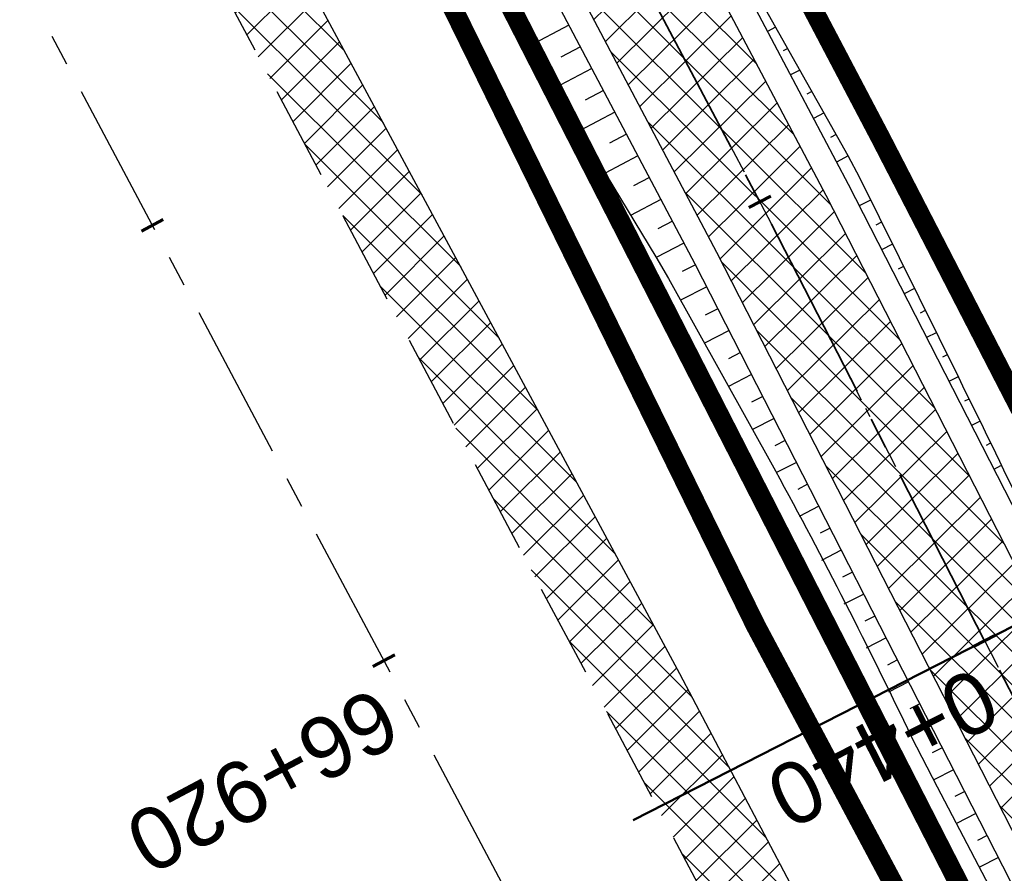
# Model space of a CAD drawing. Header units: metres. Extents: x 7529682 to 7533711, y 5721195 to 5727842.
# Tile 210 of 232: x 7529903 to 7529923, y 5727404 to 5727421. Entities that reach past the tile are written whole.
import ezdxf

# ---------------------------------------------------------------- set-up
doc = ezdxf.new("R2010")
doc.units = ezdxf.units.M
for name, pattern in [('817-dzialki-09-05-04$0$HIDDEN', [0.375, 0.25, -0.125]), ('ACAD_ISO05W100', [33, 24, -3, 0, -3, 0, -3]), ('CENTER', [50.800000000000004, 31.75, -6.35, 6.35, -6.35]), ('CENTER2', [28.575000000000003, 19.05, -3.175, 3.175, -3.175]), ('HIDDEN', [9.524999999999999, 6.35, -3.175])]:
    doc.linetypes.add(name, pattern=pattern)
for name, color, linetype in [('C-DROGI-SYTUACJA', 7, 'Continuous'), ('C-DROGI-SYTUACJA-ETYKIETY', 7, 'Continuous'), ('D-hatch-pobocza', 131, 'Continuous'), ('D-pobocza', 60, 'Continuous'), ('D-rowy', 160, 'Continuous'), ('D-skarpa', 2, 'Continuous'), ('D-skarpa-kreskowanie', 2, 'Continuous')]:
    doc.layers.add(name, color=color, linetype=linetype)
for name, color, linetype, lineweight, true_color in [('D-hatch-ciag-pieszo-rowerowy', 7, 'Continuous', 13, 0xff9f80), ('D-LR-etap-III', 7, '817-dzialki-09-05-04$0$HIDDEN', 50, 0x00008f), ('D-przekroje-pop', 7, 'Continuous', 50, 0x000099)]:
    doc.layers.add(name, color=color, linetype=linetype, lineweight=lineweight, true_color=true_color)
for name, color, linetype, lineweight in [('D-krawędzie', 3, 'Continuous', 30), ('D-obrzeża', 2, 'Continuous', 30), ('D-oś', 10, 'CENTER', 30), ('D-pas-drogowy', 7, 'ACAD_ISO05W100', 50)]:
    doc.layers.add(name, color=color, linetype=linetype, lineweight=lineweight)
doc.layers.add('poprzeczki', color=7, linetype='Continuous', true_color=0x0000c7)
doc.styles.get("Standard").update_dxf_attribs({"font": 'arial.ttf'})
pattern_1 = [(45, (0, 0), (-0.3367596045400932, 0.3367596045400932), []), (135, (0, 0), (-0.3367596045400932, -0.3367596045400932), [])]

# ---------------------------------------------------------------- blocks, each defined once
blk = doc.blocks.new('AeccTickLine')
at = {"color": 0, "linetype": 'ByBlock', "lineweight": -2}
blk.add_line((0, 1), (-3.673819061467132e-16, -1), dxfattribs=at)

msp = doc.modelspace()

# ---------------------------------------------------------------- hatches: boundary and pattern name
at = {"layer": 'D-hatch-ciag-pieszo-rowerowy'}
h = msp.add_hatch(dxfattribs=at)
h.set_pattern_fill('ANSI37', color=256, scale=0.15, style=0)
h.set_pattern_definition(pattern_1)
h.paths.add_polyline_path([(7529994.11508678, 5727270.0391609), (7529996.408954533, 5727271.048217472), (7529995.888253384, 5727272.039619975), (7529987.333471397, 5727287.899702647), (7529970.790697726, 5727319.397850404), (7529945.389643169, 5727367.318233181), (7529919.647431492, 5727417.711194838), (7529903.693489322, 5727447.920977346), (7529879.893539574, 5727492.595202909), (7529862.564623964, 5727525.261605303), (7529859.535583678, 5727525.636840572), (7529877.686080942, 5727491.421690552), (7529901.484939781, 5727446.749512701), (7529917.428826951, 5727416.558769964), (7529943.171910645, 5727366.164101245), (7529968.579597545, 5727318.231206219), (7529985.12658502, 5727286.725035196), (7529993.681375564, 5727270.864936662)])
at = {"layer": 'D-hatch-pobocza'}
h = msp.add_hatch(dxfattribs=at)
h.set_pattern_fill('ANSI37', color=256, scale=0.15, style=0)
h.set_pattern_definition(pattern_1)
h.paths.add_polyline_path([(7529905.34, 5727429.09), (7529892.28, 5727453.58), (7529881.53, 5727473.69), (7529872.269999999, 5727491.4), (7529857.46, 5727519.14), (7529841.38, 5727549.79), (7529827.75, 5727575.78), (7529816.4, 5727596.89), (7529800.429999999, 5727627.4), (7529788.07, 5727650.98), (7529775.849999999, 5727673.83), (7529761.3, 5727701.31), (7529749.889999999, 5727722.83), (7529745.5, 5727731.66), (7529738.971069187, 5727744.084810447), (7529737.464618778, 5727743.315650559), (7529742.212649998, 5727734.301517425), (7529762.326041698, 5727696.273621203), (7529777.784920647, 5727667.006134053), (7529799.321516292, 5727626.300085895), (7529822.193292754, 5727583.155579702), (7529846.923978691, 5727536.347271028), (7529864.751945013, 5727502.662709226), (7529900.458527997, 5727434.964956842), (7529935.352393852, 5727369.308325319), (7529971.475882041, 5727300.786382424), (7529988.360755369, 5727268.841161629), (7529990.28, 5727268.6), (7529990.329092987, 5727268.617154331), (7529981.66, 5727284.96), (7529968.42, 5727309.6), (7529956.4, 5727332.85), (7529943.519999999, 5727357.04), (7529932.32, 5727378.32), (7529916.679999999, 5727408.01)])

# ---------------------------------------------------------------- linework, layer by layer
at = {"layer": 'C-DROGI-SYTUACJA', "color": 10, "linetype": 'CENTER2', "lineweight": 35, "ltscale": 0.2}
msp.add_lwpolyline([(7529714.300950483, 5727795.86512735), (7529735.168602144, 5727756.456040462, 0.0716576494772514), (7529738.528915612, 5727751.847762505), (7529739.732493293, 5727750.61426134, -0.07178523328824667), (7529743.097556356, 5727745.997008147), (7529747.739097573, 5727737.220568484), (7529774.913247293, 5727685.824910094), (7529793.854917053, 5727649.915480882), (7529812.379946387, 5727615.415072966), (7529837.756510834, 5727568.892090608), (7529857.658142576, 5727531.843343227), (7529878.789810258, 5727492.00844673), (7529902.589214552, 5727447.335245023), (7529918.538129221, 5727417.134982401), (7529944.280776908, 5727366.741167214), (7529969.685147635, 5727318.814528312), (7529986.230028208, 5727287.312368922), (7529994.784814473, 5727271.452278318), (7530014.918624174, 5727233.117987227)], format="xyb", dxfattribs=at)
at = {"layer": 'D-krawędzie', "linetype": 'HIDDEN', "ltscale": 0.3}
msp.add_lwpolyline([(7529737.464618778, 5727743.315650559), (7529742.212649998, 5727734.301517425), (7529762.326041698, 5727696.273621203), (7529777.784920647, 5727667.006134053), (7529799.321516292, 5727626.300085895), (7529822.193292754, 5727583.155579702), (7529846.923978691, 5727536.347271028), (7529864.751945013, 5727502.662709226), (7529900.458527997, 5727434.964956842), (7529935.352393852, 5727369.308325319), (7529971.475882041, 5727300.786382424), (7530006.701701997, 5727234.141132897)], dxfattribs=at)
at = {"layer": 'D-LR-etap-III', "ltscale": 10, "flags": 128}
msp.add_lwpolyline([(7531750.474471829, 5723895.103125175, 0.4, 0.4, 0), (7531750.505, 5723895.13, 0.4, 0.4, 0), (7531682.71, 5724022.92, 0.4, 0.4, 0), (7531619.177023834, 5724147.203692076, 0.4, 0.4, 0), (7531592.308960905, 5724198.48863389, 0.4, 0.4, 0), (7531553.263875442, 5724272.918564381, 0.4, 0.4, 0), (7531504.019999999, 5724366.79, 0.4, 0.4, 0), (7531482.09, 5724407.62, 0.4, 0.4, 0), (7531412.350402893, 5724541.182759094, 0.4, 0.4, 0), (7531388.463669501, 5724586.929768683, 0.4, 0.4, 0), (7531345.12, 5724669.94, 0.4, 0.4, 0), (7531127.66, 5725081.67, 0.4, 0.4, 0), (7531059.253139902, 5725211.040795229, 0.4, 0.4, 0), (7531008.007244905, 5725307.953830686, 0.4, 0.4, 0), (7530964.181635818, 5725390.835555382, 0.4, 0.4, 0), (7530914.557354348, 5725484.683561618, 0.4, 0.4, 0), (7530865.243241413, 5725577.493975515, 0.4, 0.4, 0), (7530840.085257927, 5725624.058651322, 0.4, 0.4, 0), (7530802.559525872, 5725694.924584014, 0.4, 0.4, 0), (7530755.54, 5725787.51, 0.4, 0.4, 0), (7530708.717810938, 5725876.303221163, 0.4, 0.4, 0), (7530695.12, 5725902.09, 0.4, 0.4, 0), (7530642.91397006, 5726001.07839487, 0.4, 0.4, 0), (7530634.934723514, 5726016.146615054, 0.4, 0.4, 0), (7530610.820000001, 5726061.929999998, 0.4, 0.4, 0), (7530610.820000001, 5726061.929999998, 0.4, 0.4, 0), (7530607.21, 5726063.51, 0.4, 0.4, 0), (7530597.42, 5726080.68, 0.4, 0.4, 0), (7530591.16, 5726088.44, 0.4, 0.4, 0), (7530581.28, 5726107.21, 0.4, 0.4, 0), (7530571.29, 5726130.56, 0.4, 0.4, 0), (7530549.554994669, 5726171.527317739, 0.4, 0.4, 0), (7530531.014309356, 5726206.473807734, 0.4, 0.4, 0), (7530516.461208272, 5726236.016618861, 0.4, 0.4, 0), (7530500.798929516, 5726266.141265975, 0.4, 0.4, 0), (7530491.349999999, 5726283.94, 0.4, 0.4, 0), (7530482.4, 5726303.41, 0.4, 0.4, 0), (7530482.4, 5726303.41, 0.4, 0.4, 0), (7530450.41, 5726357.28, 0.4, 0.4, 0), (7530397.759396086, 5726458.499907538, 0.4, 0.4, 0), (7530334.707815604, 5726583.664702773, 0.4, 0.4, 0), (7530303.939274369, 5726645.167943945, 0.4, 0.4, 0), (7530300.509779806, 5726651.777515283, 0.4, 0.4, 0), (7530289.213532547, 5726671.966724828, 0.4, 0.4, 0), (7530281.54, 5726685.57, 0.4, 0.4, 0), (7530261.37085633, 5726724.163374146, 0.4, 0.4, 0), (7530254.03, 5726738.21, 0.4, 0.4, 0), (7530197.219999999, 5726845.06, 0.4, 0.4, 0), (7530194.71, 5726849.15, 0.4, 0.4, 0), (7530195.92, 5726850.75, 0.4, 0.4, 0), (7530170.546669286, 5726892.961489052, 0.4, 0.4, 0), (7530143.174718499, 5726945.065838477, 0.4, 0.4, 0), (7530105.059999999, 5727018.32, 0.4, 0.4, 0), (7530100.059999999, 5727027.16, 0.4, 0.4, 0), (7530062.318670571, 5727099.625398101, 0.4, 0.4, 0), (7530015.378537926, 5727189.420463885, 0.4, 0.4, 0), (7529983.207960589, 5727250.206596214, 0.4, 0.4, 0), (7529953.284293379, 5727306.74720398, 0.4, 0.4, 0), (7529900.67053443, 5727406.15903814, 0.4, 0.4, 0), (7529890.630239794, 5727425.131178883, 0.4, 0.4, 0), (7529875.155383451, 5727454.426350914, 0.4, 0.4, 0), (7529857.560096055, 5727487.787346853, 0.4, 0.4, 0), (7529835.194401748, 5727530.19312405, 0.4, 0.4, 0), (7529811.740544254, 5727574.662079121, 0.4, 0.4, 0), (7529792.101859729, 5727611.922638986, 0.4, 0.4, 0), (7529768.066117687, 5727657.469613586, 0.4, 0.4, 0), (7529755.210566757, 5727682.131373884, 0.4, 0.4, 0), (7529753.309999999, 5727681.13, 0.4, 0.4, 0), (7529739.21, 5727707.77, 0.4, 0.4, 0), (7529735.394745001, 5727711.251990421, 0.4, 0.4, 0), (7529725.42, 5727730.2, 0.4, 0.4, 0), (7529723.55, 5727729.88, 0.4, 0.4, 0), (7529695.566668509, 5727782.932080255, 0.4, 0.4, 0), (7529717.67971874, 5727794.024357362, 0.4, 0.4, 0), (7529736.274870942, 5727758.647400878, 0.4, 0.4, 0), (7529736.274870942, 5727758.647400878, 0.4, 0.4, 0), (7529744.511003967, 5727750.406106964, 0.4, 0.4, 0), (7529744.511003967, 5727750.406106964, 0.4, 0.4, 0), (7529750.282568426, 5727738.549848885, 0.4, 0.4, 0), (7529777.108510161, 5727687.569424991, 0.4, 0.4, 0), (7529796.51537536, 5727651.329932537, 0.4, 0.4, 0), (7529814.937945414, 5727616.793170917, 0.4, 0.4, 0), (7529839.006722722, 5727572.303976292, 0.4, 0.4, 0), (7529860.617626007, 5727532.509108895, 0.4, 0.4, 0), (7529882.348967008, 5727491.504261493, 0.4, 0.4, 0), (7529904.865139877, 5727449.096370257, 0.4, 0.4, 0), (7529920.747384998, 5727418.884773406, 0.4, 0.4, 0), (7529946.676504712, 5727368.547487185, 0.4, 0.4, 0), (7529972.024701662, 5727320.573310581, 0.4, 0.4, 0), (7529987.740014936, 5727290.153392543, 0.4, 0.4, 0), (7529996.497385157, 5727273.661630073, 0.4, 0.4, 0), (7530017.541471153, 5727234.202689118, 0.4, 0.4, 0), (7530033.053657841, 5727204.864166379, 0.4, 0.4, 0), (7530051.622983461, 5727170.222745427, 0.4, 0.4, 0), (7530069.276612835, 5727137.015751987, 0.4, 0.4, 0), (7530089.385386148, 5727097.533639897, 0.4, 0.4, 0), (7530109.712512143, 5727060.746615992, 0.4, 0.4, 0), (7530136.769722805, 5727011.640131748, 0.4, 0.4, 0), (7530162.446686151, 5726962.743777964, 0.4, 0.4, 0), (7530187.674104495, 5726916.992101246, 0.4, 0.4, 0), (7530207.820739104, 5726879.335323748, 0.4, 0.4, 0), (7530230.625609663, 5726834.518686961, 0.4, 0.4, 0), (7530262.288093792, 5726776.61832811, 0.4, 0.4, 0), (7530277.509672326, 5726760.213143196, 0.4, 0.4, 0), (7530286.036865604, 5726744.106684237, 0.4, 0.4, 0), (7530288.097472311, 5726735.884066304, 0.4, 0.4, 0), (7530290.393870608, 5726725.046963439, 0.4, 0.4, 0), (7530296.17664807, 5726713.582980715, 0.4, 0.4, 0), (7530302.726195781, 5726701.18226779, 0.4, 0.4, 0), (7530325.685047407, 5726657.466383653, 0.4, 0.4, 0), (7530343.243978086, 5726623.648592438, 0.4, 0.4, 0), (7530360.229820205, 5726591.746871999, 0.4, 0.4, 0), (7530383.20855044, 5726548.059469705, 0.4, 0.4, 0), (7530406.017875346, 5726503.605514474, 0.4, 0.4, 0), (7530427.464919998, 5726462.620289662, 0.4, 0.4, 0), (7530447.9278544, 5726424.388014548, 0.4, 0.4, 0), (7530471.126878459, 5726379.920667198, 0.4, 0.4, 0), (7530490.501003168, 5726343.033350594, 0.4, 0.4, 0), (7530509.499458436, 5726306.733076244, 0.4, 0.4, 0), (7530529.890269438, 5726267.244072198, 0.4, 0.4, 0), (7530543.852446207, 5726238.990319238, 0.4, 0.4, 0), (7530554.808897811, 5726218.943990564, 0.4, 0.4, 0), (7530559.027108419, 5726212.223286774, 0.4, 0.4, 0), (7530563.060988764, 5726206.409670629, 0.4, 0.4, 0), (7530566.93354971, 5726200.463543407, 0.4, 0.4, 0), (7530569.771022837, 5726194.901501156, 0.4, 0.4, 0), (7530571.47319415, 5726191.282350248, 0.4, 0.4, 0), (7530572.839142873, 5726188.024533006, 0.4, 0.4, 0), (7530575.295071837, 5726182.034664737, 0.4, 0.4, 0), (7530579.736851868, 5726173.306070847, 0.4, 0.4, 0), (7530583.3, 5726167.41, 0.4, 0.4, 0), (7530593.4, 5726163.33, 0.4, 0.4, 0), (7530598.618375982, 5726155.264489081, 0.4, 0.4, 0), (7530608.258304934, 5726140.497132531, 0.4, 0.4, 0), (7530603.269999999, 5726136.83, 0.4, 0.4, 0), (7530606.53, 5726131.84, 0.4, 0.4, 0), (7530604.239057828, 5726124.21679044, 0.4, 0.4, 0), (7530605.847136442, 5726121.630127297, 0.4, 0.4, 0), (7530608.971611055, 5726116.164124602, 0.4, 0.4, 0), (7530618.114293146, 5726097.791111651, 0.4, 0.4, 0), (7530651.213125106, 5726034.959524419, 0.4, 0.4, 0), (7530670.243741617, 5725998.61095082, 0.4, 0.4, 0), (7530698.075474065, 5725945.952624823, 0.4, 0.4, 0), (7530716.505955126, 5725911.3051464, 0.4, 0.4, 0), (7530735.223454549, 5725875.667401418, 0.4, 0.4, 0), (7530752.504235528, 5725842.154920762, 0.4, 0.4, 0), (7530778.310652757, 5725793.501254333, 0.4, 0.4, 0), (7530797.499961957, 5725756.381811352, 0.4, 0.4, 0), (7530812.518974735, 5725728.28874362, 0.4, 0.4, 0), (7530820.039295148, 5725713.160404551, 0.4, 0.4, 0), (7530822.422446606, 5725710.193574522, 0.4, 0.4, 0), (7530833.154893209, 5725688.800634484, 0.4, 0.4, 0), (7530849.629354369, 5725656.158601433, 0.4, 0.4, 0), (7530867.98290276, 5725621.963939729, 0.4, 0.4, 0), (7530872.629809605, 5725612.88760475, 0.4, 0.4, 0), (7530880.354488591, 5725597.594500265, 0.4, 0.4, 0), (7530883.839446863, 5725593.389159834, 0.4, 0.4, 0), (7530891.782113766, 5725587.763349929, 0.4, 0.4, 0), (7530895.038670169, 5725584.280746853, 0.4, 0.4, 0), (7530897.033644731, 5725580.941110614, 0.4, 0.4, 0), (7530900.951646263, 5725579.945856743, 0.4, 0.4, 0), (7530904.80970798, 5725571.977328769, 0.4, 0.4, 0), (7530903.682362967, 5725568.566434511, 0.4, 0.4, 0), (7530908.900614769, 5725558.844845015, 0.4, 0.4, 0), (7530910.252030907, 5725545.671606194, 0.4, 0.4, 0), (7530912.872986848, 5725538.645543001, 0.4, 0.4, 0), (7530945.278171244, 5725478.464284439, 0.4, 0.4, 0), (7530959.692318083, 5725450.24628822, 0.4, 0.4, 0), (7531002.82670893, 5725368.192370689, 0.4, 0.4, 0), (7531044.703532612, 5725290.314293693, 0.4, 0.4, 0), (7531064.098839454, 5725253.212562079, 0.4, 0.4, 0), (7531083.010253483, 5725216.677517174, 0.4, 0.4, 0), (7531113.013137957, 5725158.465613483, 0.4, 0.4, 0), (7531137.364304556, 5725113.07076138, 0.4, 0.4, 0), (7531150.830830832, 5725086.711759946, 0.4, 0.4, 0), (7531159.745663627, 5725076.640848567, 0.4, 0.4, 0), (7531166.309999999, 5725074.58, 0.4, 0.4, 0), (7531172.29, 5725062.58, 0.4, 0.4, 0), (7531170.589828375, 5725055.605912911, 0.4, 0.4, 0), (7531173.732823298, 5725044.080706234, 0.4, 0.4, 0), (7531215.342008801, 5724964.859648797, 0.4, 0.4, 0), (7531238.054496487, 5724921.684649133, 0.4, 0.4, 0), (7531262.389821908, 5724875.282876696, 0.4, 0.4, 0), (7531295.587160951, 5724811.265731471, 0.4, 0.4, 0), (7531348.487908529, 5724712.362812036, 0.4, 0.4, 0), (7531363.740817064, 5724682.68394264, 0.4, 0.4, 0), (7531366.986905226, 5724675.865317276, 0.4, 0.4, 0), (7531382.541261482, 5724646.110625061, 0.4, 0.4, 0), (7531401.299165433, 5724610.874551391, 0.4, 0.4, 0), (7531428.964837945, 5724558.862274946, 0.4, 0.4, 0), (7531449.111202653, 5724520.397801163, 0.4, 0.4, 0), (7531477.292992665, 5724465.831467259, 0.4, 0.4, 0), (7531500.996290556, 5724421.112506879, 0.4, 0.4, 0), (7531512.121834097, 5724400.549045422, 0.4, 0.4, 0), (7531513.78163794, 5724396.757451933, 0.4, 0.4, 0), (7531526.32, 5724379.39, 0.4, 0.4, 0), (7531566.783642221, 5724302.73628205, 0.4, 0.4, 0), (7531578.579156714, 5724282.774819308, 0.4, 0.4, 0), (7531584.232619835, 5724273.111246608, 0.4, 0.4, 0), (7531590.109283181, 5724263.508189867, 0.4, 0.4, 0), (7531593.027899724, 5724258.771479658, 0.4, 0.4, 0), (7531595.711841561, 5724254.226824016, 0.4, 0.4, 0), (7531601.659976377, 5724243.898197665, 0.4, 0.4, 0), (7531606.097733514, 5724235.986407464, 0.4, 0.4, 0), (7531609.382207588, 5724230.799061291, 0.4, 0.4, 0), (7531611.580260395, 5724227.671180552, 0.4, 0.4, 0), (7531612.707802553, 5724225.86410867, 0.4, 0.4, 0), (7531618.665224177, 5724214.480919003, 0.4, 0.4, 0), (7531619.885522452, 5724212.333950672, 0.4, 0.4, 0), (7531620.931818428, 5724210.787064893, 0.4, 0.4, 0), (7531623.518605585, 5724207.111542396, 0.4, 0.4, 0), (7531626.143926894, 5724203.61306897, 0.4, 0.4, 0), (7531632.022984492, 5724196.485954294, 0.4, 0.4, 0), (7531653.949089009, 5724152.617641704, 0.4, 0.4, 0), (7531656.750690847, 5724143.103797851, 0.4, 0.4, 0), (7531659.61440691, 5724133.254504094, 0.4, 0.4, 0), (7531661.627147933, 5724128.646047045, 0.4, 0.4, 0.01093811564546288), (7531674.314987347, 5724101.43546424, 0.4, 0.4, 0), (7531685.137626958, 5724081.408252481, 0.4, 0.4, 0), (7531692.159945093, 5724066.277333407, 0.4, 0.4, 0), (7531699.662164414, 5724051.388120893, 0.4, 0.4, 0), (7531704.480624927, 5724040.808561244, 0.4, 0.4, 0), (7531704.480624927, 5724040.808561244, 0.4, 0.4, 0), (7531704.401251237, 5724037.368913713, 0.4, 0.4, 0), (7531720.383609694, 5724003.441317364, 0.4, 0.4, 0), (7531728.79890528, 5723986.206298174, 0.4, 0.4, 0), (7531733.237926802, 5723977.192631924, 0.4, 0.4, 0), (7531736.750027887, 5723969.505210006, 0.4, 0.4, 0), (7531737.336143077, 5723968.518916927, 0.4, 0.4, 0), (7531738.285051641, 5723967.699360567, 0.4, 0.4, 0), (7531742.180915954, 5723962.346428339, 0.4, 0.4, 0), (7531744.286141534, 5723958.615526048, 0.4, 0.4, 0), (7531755.393260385, 5723944.192617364, 0.4, 0.4, 0), (7531758.69, 5723936.76, 0.4, 0.4, 0), (7531780.08, 5723929.25, 0.4, 0.4, 0), (7531792.611989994, 5723906.337708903, 0.4, 0.4, 0), (7531792.611989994, 5723906.337708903, 0.4, 0.4, 0), (7531756.962094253, 5723883.055323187, 0.4, 0.4, 0), (7531750.46, 5723895.130000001, 0.4, 0.4, 0), (7531750.46, 5723895.130000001, 0, 0, 0)], format="xyseb", dxfattribs=at)
at = {"layer": 'D-obrzeża'}
for points in [[(7529996.407793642, 5727271.050427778), (7529995.888253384, 5727272.039619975), (7529987.333471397, 5727287.899702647), (7529970.790697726, 5727319.397850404), (7529945.389643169, 5727367.318233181), (7529919.647431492, 5727417.711194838), (7529903.693489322, 5727447.920977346), (7529879.893539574, 5727492.595202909), (7529858.760863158, 5727532.432000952), (7529838.855794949, 5727569.487145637), (7529813.479282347, 5727616.010032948), (7529794.958380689, 5727650.502753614), (7529776.018862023, 5727686.408104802), (7529748.844146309, 5727737.804834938), (7529744.118204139, 5727746.740863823, 0.071785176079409), (7529740.753143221, 5727751.358112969), (7529739.549339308, 5727752.591845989, -0.07165764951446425), (7529736.189025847, 5727757.200123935), (7529717.234917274, 5727792.995436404)], [(7530013.813315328, 5727232.534205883), (7529993.681375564, 5727270.864936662), (7529985.12658502, 5727286.725035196), (7529968.579597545, 5727318.231206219), (7529943.171910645, 5727366.164101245), (7529917.428826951, 5727416.558769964), (7529901.484939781, 5727446.749512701), (7529877.686080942, 5727491.421690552), (7529856.555421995, 5727531.254685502), (7529836.65722672, 5727568.297035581), (7529811.280610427, 5727614.820112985), (7529792.751453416, 5727649.32820815), (7529773.807632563, 5727685.241715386), (7529746.632590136, 5727736.639065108), (7529746.632590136, 5727736.639065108), (7529742.076904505, 5727745.253160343, 0.07178517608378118), (7529738.711843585, 5727749.870409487), (7529737.508491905, 5727751.103679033, -0.07165764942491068), (7529734.14817845, 5727755.711956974), (7529715.008102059, 5727791.858474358)]]:
    msp.add_lwpolyline(points, format="xyb", dxfattribs=at)
at = {"layer": 'D-oś', "ltscale": 0.1}
msp.add_lwpolyline([(7530003.607351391, 5727232.505591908), (7529968.380651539, 5727299.152506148), (7529932.259012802, 5727367.670940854), (7529897.365313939, 5727433.327258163), (7529861.65733063, 5727501.027665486), (7529843.82935013, 5727534.712256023), (7529819.099801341, 5727581.518412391), (7529796.227829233, 5727624.663290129), (7529774.690104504, 5727665.371474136), (7529759.232144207, 5727694.637223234), (7529739.11997146, 5727732.662816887), (7529700.238234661, 5727806.043346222)], dxfattribs=at)
at = {"layer": 'D-oś', "ltscale": 0.03}
msp.add_lwpolyline([(7529714.300950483, 5727795.86512735), (7529735.168602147, 5727756.456040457, 0.07165764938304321), (7529738.5289156, 5727751.847762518), (7529739.732493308, 5727750.614261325, -0.07178523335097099), (7529743.097556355, 5727745.99700815), (7529747.739097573, 5727737.220568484), (7529774.913247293, 5727685.824910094), (7529793.854917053, 5727649.915480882), (7529812.379946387, 5727615.415072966), (7529837.756510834, 5727568.892090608), (7529857.658142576, 5727531.843343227), (7529878.789810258, 5727492.00844673), (7529902.589214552, 5727447.335245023), (7529918.538129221, 5727417.134982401), (7529944.280776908, 5727366.741167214), (7529969.685147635, 5727318.814528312), (7529986.230028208, 5727287.312368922), (7529994.784814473, 5727271.452278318), (7530014.918624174, 5727233.117987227)], format="xyb", dxfattribs=at)
at = {"layer": 'D-pas-drogowy', "ltscale": 0.2, "flags": 128}
msp.add_lwpolyline([(7531633.018560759, 5724182.834272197, 0.4, 0.4, 0), (7531617.558899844, 5724211.608162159, 0.4, 0.4, 0), (7531566.783642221, 5724302.73628205, 0.4, 0.4, 0), (7531538.419082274, 5724356.469679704, 0.4, 0.4, 0), (7531526.32, 5724379.39, 0.4, 0.4, 0), (7531516.102085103, 5724393.607319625, 0.4, 0.4, 0.001485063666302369), (7531513.78037409, 5724396.837773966, 0.4, 0.4, 0), (7531501.87, 5724413.41, 0.4, 0.4, 0), (7531474.926107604, 5724464.507896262, 0.4, 0.4, 0), (7531446.200436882, 5724518.992313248, 0.4, 0.4, 0), (7531424.962185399, 5724559.262257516, 0.4, 0.4, 0), (7531398.444460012, 5724609.565801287, 0.4, 0.4, 0), (7531379.647455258, 5724645.216004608, 0.4, 0.4, 0), (7531365.23, 5724672.56, 0.4, 0.4, 0), (7531341.305752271, 5724717.915356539, 0.4, 0.4, 0), (7531312.899996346, 5724771.788898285, 0.4, 0.4, 0), (7531292.590923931, 5724810.306502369, 0.4, 0.4, 0), (7531259.391619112, 5724873.271351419, 0.4, 0.4, 0), (7531233.740401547, 5724921.922582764, 0.4, 0.4, 0), (7531203.072738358, 5724980.092044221, 0.4, 0.4, 0), (7531173.471398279, 5725036.225177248, 0.4, 0.4, 0), (7531168.269999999, 5725046.09, 0.4, 0.4, 0), (7531172.29, 5725062.58, 0.4, 0.4, 0), (7531166.309999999, 5725074.58, 0.4, 0.4, 0), (7531150.32, 5725079.6, 0.4, 0.4, 0), (7531141.5, 5725096.43, 0.4, 0.4, 0), (7531109.311735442, 5725157.814415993, 0.4, 0.4, 0), (7531086.641300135, 5725201.047918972, 0.4, 0.4, 0), (7531059.198258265, 5725253.383662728, 0.4, 0.4, 0), (7531028.206828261, 5725312.48946212, 0.4, 0.4, 0), (7530999.104694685, 5725367.990143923, 0.4, 0.4, 0), (7530956.247527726, 5725449.724815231, 0.4, 0.4, 0), (7530924.397774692, 5725510.463768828, 0.4, 0.4, 0), (7530897.509999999, 5725561.74, 0.4, 0.4, 0), (7530894.46, 5725566.14, 0.4, 0.4, 0), (7530892.16, 5725570.49, 0.4, 0.4, 0), (7530869.362688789, 5725613.307018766, 0.4, 0.4, 0), (7530861.693971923, 5725627.704613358, 0.4, 0.4, 0), (7530852.74, 5725644.52, 0.4, 0.4, 0), (7530831.509999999, 5725684.2, 0.4, 0.4, 0), (7530811.13, 5725722.52, 0.4, 0.4, 0), (7530792.3476413, 5725757.940652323, 0.4, 0.4, 0), (7530768.03, 5725803.8, 0.4, 0.4, 0), (7530748.768542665, 5725840.178507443, 0.4, 0.4, 0), (7530727.7, 5725879.97, 0.4, 0.4, 0), (7530712.0981582, 5725909.54523909, 0.4, 0.4, 0), (7530693.644105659, 5725944.645156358, 0.4, 0.4, 0), (7530665.702224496, 5725997.538976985, 0.4, 0.4, 0), (7530641.759999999, 5726042.88, 0.4, 0.4, 0), (7530616.5, 5726091.48, 0.4, 0.4, 0), (7530604.628439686, 5726114.319880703, 0.4, 0.4, -0.007762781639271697), (7530602.5, 5726118.43, 0.4, 0.4, 0), (7530603.992037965, 5726123.394821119, 0.4, 0.4, 0), (7530606.53, 5726131.84, 0.4, 0.4, 0), (7530603.269999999, 5726136.83, 0.4, 0.4, 0), (7530593.775620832, 5726151.368713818, 0.4, 0.4, 0), (7530590.202637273, 5726156.84001263, 0.4, 0.4, 0), (7530583.3, 5726167.41, 0.4, 0.4, 0), (7530580.578343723, 5726170.427567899, 0.4, 0.4, 0), (7530575.849999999, 5726175.67, 0.4, 0.4, 0), (7530569.009999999, 5726186.66, 0.4, 0.4, 0), (7530562.555322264, 5726199.189409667, 0.4, 0.4, 0), (7530555.67, 5726211.39, 0.4, 0.4, 0), (7530548.29, 5726224.23, 0.4, 0.4, 0), (7530540.58, 5726237.71, 0.4, 0.4, 0), (7530532.679999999, 5726252.65, 0.4, 0.4, 0), (7530524.059999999, 5726269.35, 0.4, 0.4, 0), (7530502.82, 5726309.91, 0.4, 0.4, 0), (7530488.83, 5726336.63, 0.4, 0.4, 0), (7530466.03, 5726380.16, 0.4, 0.4, 0), (7530438.469999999, 5726432.77, 0.4, 0.4, 0), (7530424.53, 5726459.09, 0.4, 0.4, 0), (7530401.63, 5726502.97, 0.4, 0.4, 0), (7530383.38, 5726538.06, 0.4, 0.4, 0), (7530353.969999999, 5726593.52, 0.4, 0.4, 0), (7530338.469999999, 5726622.74, 0.4, 0.4, 0), (7530322.009999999, 5726653.88, 0.4, 0.4, 0), (7530297.54, 5726700.33, 0.4, 0.4, 0), (7530287.38, 5726719.6, 0.4, 0.4, 0), (7530285.94993921, 5726722.315508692, 0.4, 0.4, 0), (7530280.259999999, 5726733.12, 0.4, 0.4, 0), (7530266.73, 5726758.74, 0.4, 0.4, 0), (7530260.42, 5726770.47, 0.4, 0.4, 0), (7530253.25, 5726783.82, 0.4, 0.4, 0), (7530244.95, 5726799.33, 0.4, 0.4, 0), (7530239.389999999, 5726808.49, 0.4, 0.4, 0), (7530238.29, 5726807.9, 0.4, 0.4, 0), (7530218.11, 5726850.67, 0.4, 0.4, 0), (7530175.906646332, 5726928.168028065, 0.4, 0.4, 0), (7530096.679999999, 5727076.15, 0.4, 0.4, 0), (7530094.679999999, 5727079.89, 0.4, 0.4, 0), (7530064.59693469, 5727135.522637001, 0.4, 0.4, 0), (7530046.730970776, 5727168.8921561, 0.4, 0.4, 0), (7530025.803045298, 5727208.461374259, 0.4, 0.4, 0), (7530012.846501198, 5727232.979315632, 0.4, 0.4, 0), (7529994.15, 5727268.45, 0.4, 0.4, 0), (7529981.670868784, 5727291.93018666, 0.4, 0.4, 0), (7529949.889999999, 5727351.73, 0.4, 0.4, 0), (7529924.75, 5727399.03, 0.4, 0.4, 0), (7529915.515824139, 5727417.099754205, 0.4, 0.4, 0), (7529885.83, 5727475.19, 0.4, 0.4, 0), (7529862.559999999, 5727519.97, 0.4, 0.4, 0), (7529852.984923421, 5727538.191086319, 0.4, 0.4, 0), (7529836.513084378, 5727569.51130111, 0.4, 0.4, 0), (7529815.36890814, 5727609.140983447, 0.4, 0.4, 0), (7529792.795203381, 5727651.247499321, 0.4, 0.4, 0), (7529774.199114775, 5727685.858348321, 0.4, 0.4, 0), (7529746.966026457, 5727736.059440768, 0.4, 0.4, 0), (7529733.92, 5727757.62, 0.4, 0.4, 0), (7529708.607472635, 5727806.388536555, 0.4, 0.4, 0), (7529688.491967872, 5727796.344621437, 0.4, 0.4, 0), (7529723.55, 5727729.88, 0.4, 0.4, 0), (7529725.42, 5727730.2, 0.4, 0.4, 0), (7529735.38, 5727711.28, 0.4, 0.4, 0), (7529739.21, 5727707.77, 0.4, 0.4, 0), (7529753.309999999, 5727681.13, 0.4, 0.4, 0), (7529755.178396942, 5727682.114424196, 0.4, 0.4, 0), (7529792.101859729, 5727611.922638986, 0.4, 0.4, 0), (7529811.740544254, 5727574.662079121, 0.4, 0.4, 0), (7529835.194401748, 5727530.19312405, 0.4, 0.4, 0), (7529857.560096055, 5727487.787346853, 0.4, 0.4, 0), (7529875.155383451, 5727454.426350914, 0.4, 0.4, 0), (7529890.630239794, 5727425.131178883, 0.4, 0.4, 0), (7529900.67053443, 5727406.15903814, 0.4, 0.4, 0), (7529953.284293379, 5727306.74720398, 0.4, 0.4, 0), (7529983.207960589, 5727250.206596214, 0.4, 0.4, 0), (7530015.378537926, 5727189.420463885, 0.4, 0.4, 0), (7530062.318670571, 5727099.625398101, 0.4, 0.4, 0), (7530100.059999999, 5727027.16, 0.4, 0.4, 0), (7530105.059999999, 5727018.32, 0.4, 0.4, 0), (7530143.174718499, 5726945.065838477, 0.4, 0.4, 0), (7530170.546669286, 5726892.961489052, 0.4, 0.4, 0), (7530195.92, 5726850.75, 0.4, 0.4, 0), (7530194.71, 5726849.15, 0.4, 0.4, 0), (7530197.219999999, 5726845.06, 0.4, 0.4, 0), (7530254.03, 5726738.21, 0.4, 0.4, 0), (7530261.37085633, 5726724.163374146, 0.4, 0.4, 0), (7530281.54, 5726685.57, 0.4, 0.4, 0), (7530289.213532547, 5726671.966724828, 0.4, 0.4, 0), (7530300.509779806, 5726651.777515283, 0.4, 0.4, 0), (7530303.939274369, 5726645.167943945, 0.4, 0.4, 0), (7530334.707815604, 5726583.664702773, 0.4, 0.4, 0), (7530397.759396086, 5726458.499907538, 0.4, 0.4, 0), (7530450.41, 5726357.28, 0.4, 0.4, 0), (7530482.4, 5726303.41, 0.4, 0.4, 0), (7530483.687990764, 5726301.003383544, 0.4, 0.4, 0), (7530491.349999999, 5726283.94, 0.4, 0.4, 0), (7530512.67, 5726243.78, 0.4, 0.4, 0), (7530529.429999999, 5726209.46, 0.4, 0.4, 0), (7530571.29, 5726130.56, 0.4, 0.4, 0), (7530581.28, 5726107.21, 0.4, 0.4, 0), (7530591.16, 5726088.44, 0.4, 0.4, 0), (7530597.42, 5726080.68, 0.4, 0.4, 0), (7530607.21, 5726063.51, 0.4, 0.4, 0), (7530610.820000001, 5726061.929999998, 0.4, 0.4, 0), (7530634.934723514, 5726016.146615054, 0.4, 0.4, 0), (7530642.91397006, 5726001.07839487, 0.4, 0.4, 0), (7530695.12, 5725902.09, 0.4, 0.4, 0), (7530708.717810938, 5725876.303221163, 0.4, 0.4, 0), (7530755.54, 5725787.51, 0.4, 0.4, 0), (7530802.559525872, 5725694.924584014, 0.4, 0.4, 0), (7530840.085257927, 5725624.058651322, 0.4, 0.4, 0), (7530865.243241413, 5725577.493975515, 0.4, 0.4, 0), (7530914.557354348, 5725484.683561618, 0.4, 0.4, 0), (7530964.181635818, 5725390.835555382, 0.4, 0.4, 0), (7531008.007244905, 5725307.953830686, 0.4, 0.4, 0), (7531059.253139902, 5725211.040795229, 0.4, 0.4, 0), (7531127.66, 5725081.67, 0.4, 0.4, 0), (7531345.12, 5724669.94, 0.4, 0.4, 0), (7531388.463669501, 5724586.929768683, 0.4, 0.4, 0), (7531412.350402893, 5724541.182759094, 0.4, 0.4, 0), (7531482.09, 5724407.62, 0.4, 0.4, 0), (7531504.019999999, 5724366.79, 0.4, 0.4, 0), (7531519.374444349, 5724337.520497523, 0.4, 0.4, 0), (7531563.748815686, 5724252.931583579, 0.4, 0.4, 0), (7531602.175111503, 5724179.681224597, 0.4, 0.4, 0), (7531619.177023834, 5724147.203692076, 0.4, 0.4, 0), (7531625.038493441, 5724135.63500206, 0.4, 0.4, 0), (7531656.796442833, 5724073.31633882, 0.4, 0.4, 0), (7531675.12, 5724037.36, 0.4, 0.4, 0), (7531682.71, 5724022.92, 0.4, 0.4, 0), (7531705.565196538, 5723979.810545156, 0.4, 0.4, 0), (7531736.605941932, 5723921.261514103, 0.4, 0.4, 0), (7531750.46, 5723895.130000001, 0.4, 0.4, 0), (7531740.769999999, 5723886.56, 0.4, 0.4, 0), (7531732.86, 5723885, 0.4, 0.4, 0), (7531722.179999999, 5723887.77, 0.4, 0.4, 0), (7531729.87, 5723862.17, 0.4, 0.4, 0), (7531742.92, 5723861.93, 0.4, 0.4, 0), (7531763.71, 5723859.52, 0.4, 0.4, 0), (7531768.42, 5723854.12, 0.4, 0.4, 0), (7531787.42, 5723817.97, 0.4, 0.4, 0), (7531795.57, 5723809.82, 0.4, 0.4, 0), (7531816.346897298, 5723819.850397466, 0.4, 0.4, 0), (7531816.346897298, 5723819.850397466, 0.4, 0.4, 0), (7531805.059999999, 5723843.23, 0.4, 0.4, 0), (7531803.61, 5723886.23, 0.4, 0.4, 0), (7531803.61, 5723886.23, 0.4, 0.4, 0), (7531780.08, 5723929.25, 0.4, 0.4, 0), (7531758.69, 5723936.76, 0.4, 0.4, 0), (7531749.3590272, 5723946.412126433, 0.4, 0.4, 0), (7531742.71, 5723953.29, 0.4, 0.4, 0), (7531735.177368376, 5723967.877529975, 0.4, 0.4, 0), (7531722.37, 5723992.68, 0.4, 0.4, 0), (7531705.041669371, 5724030.885563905, 0.4, 0.4, 0), (7531699.469999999, 5724043.17, 0.4, 0.4, 0), (7531692.69, 5724058.11, 0.4, 0.4, 0), (7531679.672010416, 5724084.016803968, 0.4, 0.4, 0), (7531674.55, 5724094.21, 0.4, 0.4, 0), (7531666.633166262, 5724114.002855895, 0.4, 0.4, 0), (7531649, 5724153.82, 0.4, 0.4, 0), (7531641.49, 5724149.34, 0.4, 0.4, 0), (7531626.04, 5724179.34, 0.4, 0.4, 0), (7531633.03, 5724182.84, 0, 0, 0)], format="xyseb", dxfattribs=at)
at = {"layer": 'D-pobocza'}
for points in [[(7529719.961875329, 5727788.913979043), (7529736.630901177, 5727757.434102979, 0.07165764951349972), (7529739.907206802, 5727752.941031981), (7529741.111010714, 5727751.707298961, -0.07178517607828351), (7529744.560198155, 5727746.974618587), (7529749.286140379, 5727738.0385896), (7529776.460881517, 5727686.641811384), (7529795.399766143, 5727650.737662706), (7529813.919016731, 5727616.24801694), (7529839.295508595, 5727569.725167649), (7529859.20195139, 5727532.667464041), (7529880.3350313, 5727492.82990538), (7529904.135199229, 5727448.155270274), (7529920.0911524, 5727417.941679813), (7529945.833189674, 5727367.549059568), (7529971.232917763, 5727319.631179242), (7529987.774848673, 5727288.134636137), (7529996.329628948, 5727272.274556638), (7529996.866410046, 5727271.252538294)], [(7529718.045442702, 5727785.053908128), (7529733.70630312, 5727755.477977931, 0.07165764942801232), (7529737.150624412, 5727750.754493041), (7529738.35397609, 5727749.521223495, -0.07178517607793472), (7529741.634910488, 5727745.019405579), (7529746.19059612, 5727736.405310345), (7529773.365613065, 5727685.00800881), (7529792.310067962, 5727649.093299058), (7529810.840876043, 5727614.582128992), (7529836.217513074, 5727568.059013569), (7529856.114333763, 5727531.019222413), (7529877.244589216, 5727491.18698808), (7529901.043229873, 5727446.515219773), (7529916.985106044, 5727416.328284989), (7529942.728364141, 5727365.933274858), (7529968.137377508, 5727317.997877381), (7529984.685207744, 5727286.490101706), (7529993.24, 5727270.629999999), (7529993.656313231, 5727269.837349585)]]:
    msp.add_lwpolyline(points, format="xyb", dxfattribs=at)
at = {"layer": 'D-pobocza', "linetype": 'ByBlock'}
msp.add_lwpolyline([(7529990.329092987, 5727268.617154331), (7529981.66, 5727284.96), (7529968.42, 5727309.6), (7529956.4, 5727332.85), (7529943.519999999, 5727357.04), (7529932.32, 5727378.32), (7529916.679999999, 5727408.01), (7529905.34, 5727429.09), (7529892.28, 5727453.58), (7529881.53, 5727473.69), (7529872.269999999, 5727491.4), (7529857.46, 5727519.14), (7529841.38, 5727549.79), (7529827.75, 5727575.78), (7529816.4, 5727596.89), (7529800.429999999, 5727627.4), (7529788.07, 5727650.98), (7529775.849999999, 5727673.83), (7529761.3, 5727701.31), (7529749.889999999, 5727722.83), (7529745.5, 5727731.66), (7529738.971069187, 5727744.084810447), (7529737.464618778, 5727743.315650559)], dxfattribs=at)
at = {"layer": 'D-przekroje-pop'}
msp.add_lwpolyline([(7529927.308473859, 5727410.957284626), (7529922.85579242, 5727408.682723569), (7529915.731502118, 5727405.043425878)], dxfattribs=at)
at = {"layer": 'D-rowy', "linetype": 'HIDDEN', "ltscale": 0.1, "const_width": 0.4, "flags": 128}
msp.add_lwpolyline([(7530210.965394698, 5726857.16211251), (7530158.808792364, 5726954.519938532), (7530122.464669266, 5727022.753138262), (7530095.922217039, 5727072.858853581), (7530086.314342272, 5727091.113489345), (7530063.160349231, 5727134.708802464), (7530033.596430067, 5727190.758948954), (7530021.340025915, 5727213.675792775), (7530002.618519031, 5727249.035669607), (7529995.395546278, 5727262.502730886), (7529988.788851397, 5727275.205991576), (7529976.334113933, 5727299.005978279), (7529958.125259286, 5727333.487695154), (7529939.362448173, 5727369.129441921), (7529923.146313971, 5727399.734195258), (7529918.218542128, 5727408.984561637), (7529909.126483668, 5727427.527341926), (7529905.375875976, 5727434.673095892), (7529896.191914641, 5727451.151510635), (7529887.55708824, 5727467.230740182), (7529877.124171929, 5727486.656759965), (7529866.165565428, 5727506.778058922), (7529855.760289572, 5727526.176090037), (7529840.706671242, 5727554.897669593), (7529824.517708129, 5727585.588223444), (7529810.515313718, 5727612.292486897), (7529795.682036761, 5727640.076805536), (7529780.37897635, 5727668.689653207), (7529772.315107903, 5727684.077842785), (7529762.635420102, 5727702.446986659), (7529747.00719319, 5727732.117330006), (7529740.675640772, 5727744.953535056)], dxfattribs=at)
at = {"layer": 'D-skarpa', "linetype": 'Continuous'}
for points in [[(7529883.146580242, 5727476.589761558), (7529885.075679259, 5727473.532953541), (7529887.866320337, 5727469.86976469), (7529892.942525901, 5727460.728127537), (7529895.371926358, 5727456.357095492), (7529897.166516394, 5727451.647871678), (7529899.220782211, 5727447.076988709), (7529899.851891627, 5727445.87695118), (7529901.531738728, 5727442.655684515), (7529903.843663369, 5727438.22221172), (7529906.156349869, 5727433.789141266), (7529908.50960651, 5727429.377496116), (7529909.744550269, 5727427.234334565), (7529910.348976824, 5727426.178132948), (7529910.993789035, 5727425.0349936), (7529913.322396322, 5727421.19348582), (7529913.598150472, 5727420.755958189), (7529916.189161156, 5727416.469872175), (7529916.449966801, 5727416.032213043), (7529918.615021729, 5727412.131007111, -0.01372719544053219), (7529921.375281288, 5727406.728449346), (7529921.897571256, 5727405.722313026), (7529934.782418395, 5727381.087629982)], [(7529889.586519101, 5727475.936078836), (7529891.669435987, 5727471.895853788, -0.002495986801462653), (7529898.919520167, 5727458.247056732), (7529902.732887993, 5727451.191516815), (7529903.762991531, 5727449.496825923), (7529903.986843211, 5727449.143073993), (7529904.433856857, 5727448.317968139), (7529906.12299026, 5727445.080348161), (7529908.452021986, 5727440.655909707), (7529910.795972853, 5727436.239350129), (7529913.216954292, 5727431.863470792), (7529914.332268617, 5727429.657132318), (7529914.332268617, 5727429.657132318), (7529915.224575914, 5727427.269294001), (7529917.629492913, 5727422.88493095), (7529917.629492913, 5727422.88493095), (7529920.087268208, 5727418.52848264), (7529920.320517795, 5727418.076271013), (7529922.325304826, 5727414.02632919, -0.008734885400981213), (7529924.931979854, 5727408.545315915), (7529924.931979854, 5727408.545315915), (7529924.931979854, 5727408.545315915), (7529929.032247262, 5727400.608650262)]]:
    msp.add_lwpolyline(points, format="xyb", dxfattribs=at)
at = {"layer": 'D-skarpa-kreskowanie', "linetype": 'Continuous'}
for p, q in [((7529914.427096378, 5727421.172035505, 107.5053435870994), (7529913.608090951, 5727420.739514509, 106.8878468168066)), ((7529918.619310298, 5727421.13046288, 107.7989615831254), (7529918.453408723, 5727421.042849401, 107.6738785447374)), ((7529914.660588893, 5727420.729902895, 107.5150040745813), (7529914.263890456, 5727420.520404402, 107.2159095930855)), ((7529918.865087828, 5727420.694818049, 107.8178844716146), (7529918.775994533, 5727420.647767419, 107.750711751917)), ((7529914.894081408, 5727420.287770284, 107.5246645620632), (7529914.126293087, 5727419.882297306, 106.9457834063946)), ((7529919.110865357, 5727420.259173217, 107.8368073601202), (7529918.920393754, 5727420.158584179, 107.6931995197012)), ((7529915.127573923, 5727419.845637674, 107.534325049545), (7529914.75648404, 5727419.649663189, 107.2545383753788)), ((7529919.356642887, 5727419.823528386, 107.8557302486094), (7529919.255264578, 5727419.769989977, 107.7792951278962)), ((7529915.361066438, 5727419.403505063, 107.5439855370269), (7529914.644495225, 5727419.025080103, 107.0037199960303)), ((7529919.602420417, 5727419.387883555, 107.8746531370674), (7529919.387378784, 5727419.274318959, 107.712520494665)), ((7529915.594558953, 5727418.961372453, 107.5536460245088), (7529915.249077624, 5727418.778921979, 107.2931671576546)), ((7529919.848197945, 5727418.952238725, 107.8935760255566), (7529919.734534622, 5727418.892212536, 107.8078785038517)), ((7529915.828051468, 5727418.519239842, 107.5633065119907), (7529915.162697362, 5727418.167862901, 107.0616565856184)), ((7529920.093523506, 5727418.516355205, 107.9121581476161), (7529919.854363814, 5727418.390053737, 107.731841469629)), ((7529916.061543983, 5727418.077107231, 107.5729669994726), (7529915.741671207, 5727417.908180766, 107.3317959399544)), ((7529916.295036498, 5727417.63497462, 107.5826274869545), (7529915.680899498, 5727417.310645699, 107.1195931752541)), ((7529920.546107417, 5727417.620549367, 107.9240035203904), (7529920.315270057, 5727417.502630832, 107.7511110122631)), ((7529916.528529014, 5727417.192842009, 107.5922879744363), (7529916.234264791, 5727417.037439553, 107.3704247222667)), ((7529920.767943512, 5727417.172410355, 107.9293842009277), (7529920.655342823, 5727417.114890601, 107.8450523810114)), ((7529916.762021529, 5727416.7507094, 107.6019484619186), (7529916.198993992, 5727416.453371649, 107.1774486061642)), ((7529920.989779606, 5727416.724271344, 107.9347648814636), (7529920.770214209, 5727416.612110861, 107.7703301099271)), ((7529916.99538835, 5727416.308511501, 107.6116100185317), (7529916.723178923, 5727416.169458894, 107.4077207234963)), ((7529921.211615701, 5727416.276132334, 107.9401455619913), (7529921.104650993, 5727416.221491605, 107.8600426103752)), ((7529917.222828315, 5727415.863235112, 107.6213219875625), (7529916.693738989, 5727415.592960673, 107.2250422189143)), ((7529921.433451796, 5727415.827993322, 107.9455262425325), (7529921.225158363, 5727415.721590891, 107.7895492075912)), ((7529917.45026828, 5727415.417958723, 107.6310339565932), (7529917.19338838, 5727415.286736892, 107.4386434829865)), ((7529921.655287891, 5727415.379854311, 107.9509069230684), (7529921.553959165, 5727415.328092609, 107.8750328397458)), ((7529917.677708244, 5727414.972682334, 107.640745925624), (7529917.179277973, 5727414.718069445, 107.2674637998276)), ((7529921.877123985, 5727414.9317153, 107.9562876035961), (7529921.680102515, 5727414.83107092, 107.8087683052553)), ((7529917.905148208, 5727414.527405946, 107.6504578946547), (7529917.663597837, 5727414.404014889, 107.4695662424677)), ((7529922.09896008, 5727414.483576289, 107.9616682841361), (7529922.003267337, 5727414.434693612, 107.8900230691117)), ((7529918.132588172, 5727414.082129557, 107.6601698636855), (7529917.664816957, 5727413.843178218, 107.3098853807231)), ((7529922.320796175, 5727414.035437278, 107.9670489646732), (7529922.135046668, 5727413.940550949, 107.8279874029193)), ((7529918.360028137, 5727413.636853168, 107.6698818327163), (7529918.133807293, 5727413.521292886, 107.5004890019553)), ((7529922.539102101, 5727413.585494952, 107.9681292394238), (7529922.4508026, 5727413.540388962, 107.9020238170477)), ((7529918.587468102, 5727413.191576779, 107.679593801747), (7529918.150355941, 5727412.96828699, 107.3523069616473)), ((7529922.753036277, 5727413.133319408, 107.9637253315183), (7529922.589959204, 5727413.050014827, 107.841637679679)), ((7529918.814908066, 5727412.74630039, 107.6893057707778), (7529918.604016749, 5727412.638570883, 107.5314117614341)), ((7529922.966970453, 5727412.681143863, 107.9593214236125), (7529922.892192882, 5727412.642945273, 107.9033391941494)), ((7529919.042349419, 5727412.30102471, 107.6990133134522), (7529918.635571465, 5727412.093230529, 107.3944789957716)), ((7529923.180904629, 5727412.228968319, 107.9549175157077), (7529923.044871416, 5727412.15947854, 107.8530762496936)), ((7529919.269805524, 5727411.855756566, 107.7065263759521), (7529919.068861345, 5727411.753108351, 107.5560895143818)), ((7529919.497261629, 5727411.410488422, 107.7122456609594), (7529919.094698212, 5727411.20484715, 107.4108665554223)), ((7529919.724717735, 5727410.965220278, 107.7179649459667), (7529919.523098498, 5727410.862227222, 107.5670227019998)), ((7529919.952173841, 5727410.519952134, 107.723684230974), (7529919.548260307, 5727410.313621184, 107.4212943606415)), ((7529920.179629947, 5727410.07468399, 107.7294035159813), (7529919.97733565, 5727409.971346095, 107.5779558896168)), ((7529920.407086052, 5727409.629415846, 107.7351228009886), (7529920.001822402, 5727409.422395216, 107.4317221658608)), ((7529920.634542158, 5727409.184147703, 107.7408420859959), (7529920.431572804, 5727409.080464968, 107.5888890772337)), ((7529920.861998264, 5727408.738879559, 107.7465613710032), (7529920.455384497, 5727408.531169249, 107.4421499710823)), ((7529921.08945437, 5727408.293611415, 107.7522806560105), (7529920.885809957, 5727408.18958384, 107.5998222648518)), ((7529921.316910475, 5727407.848343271, 107.7575846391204), (7529920.909025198, 5727407.639983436, 107.452221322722)), ((7529921.544366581, 5727407.403075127, 107.7584736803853), (7529921.340543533, 5727407.2989563, 107.6058815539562)), ((7529921.771822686, 5727406.957806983, 107.7593627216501), (7529921.364415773, 5727406.749691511, 107.4543575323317)), ((7529921.999278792, 5727406.512538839, 107.7585055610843), (7529921.796967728, 5727406.409192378, 107.6070453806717)), ((7529922.226734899, 5727406.067270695, 107.7575608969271), (7529921.825025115, 5727405.862065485, 107.456820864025)), ((7529922.454191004, 5727405.622002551, 107.7559690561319), (7529922.25526401, 5727405.520384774, 107.6070423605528)), ((7529922.68164711, 5727405.176734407, 107.7540797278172), (7529922.288082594, 5727404.975690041, 107.4594376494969)), ((7529922.909103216, 5727404.731466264, 107.7521903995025), (7529922.714465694, 5727404.632039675, 107.6064750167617)), ((7529923.136559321, 5727404.28619812, 107.7503010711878), (7529922.751573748, 5727404.089536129, 107.4620816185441))]:
    msp.add_line(p, q, dxfattribs=at)

# ---------------------------------------------------------------- block references
at = {"layer": 'C-DROGI-SYTUACJA-ETYKIETY', "color": 2, "linetype": 'Continuous', "lineweight": 60, "xscale": 0.25, "yscale": 0.25, "zscale": 0.25, "rotation": 297.9888522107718}
for p in [(7529905.983789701, 5727417.110651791), (7529910.676787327, 5727408.280262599)]:
    msp.add_blockref('AeccTickLine', p, dxfattribs=at)
at = {"layer": 'poprzeczki', "color": 2, "linetype": 'Continuous', "lineweight": 60}
for p, xscale, yscale, zscale, rotation in [((7529918.300527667, 5727417.584895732), 0.2499999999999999, 0.2499999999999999, 0.2499999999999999, 297.8387656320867), ((7529922.85579242, 5727408.682723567), 0.25, 0.25, 0.25, 297.0592859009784)]:
    msp.add_blockref('AeccTickLine', p, dxfattribs=dict(at, xscale=xscale, yscale=yscale, zscale=zscale, rotation=rotation))

# ---------------------------------------------------------------- texts
at = {"layer": 'C-DROGI-SYTUACJA-ETYKIETY', "color": 2}
for s, rotation, p in [('0+440', 207.0592859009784, (7529922.692433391, 5727408.17818038)), ('66+920', 207.9888522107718, (7529910.521635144, 5727407.773135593))]:
    msp.add_text(s, height=1.25, rotation=rotation, dxfattribs=at).set_placement(p)

doc.saveas('drawing.dxf')
